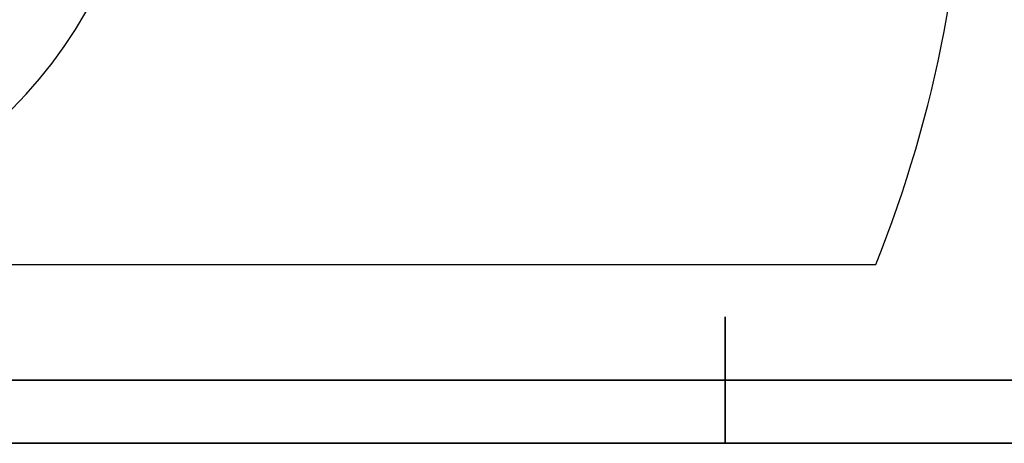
# Model space of a CAD drawing. Header units: millimetres. Extents: x 1654 to 2248, y 5204 to 5624.
# Tile 21 of 81: x 1872 to 1982, y 5204 to 5251. Entities that reach past the tile are written whole.
import ezdxf

# ---------------------------------------------------------------- set-up
doc = ezdxf.new("R2010")
doc.units = ezdxf.units.MM
doc.header["$PDSIZE"] = -1
doc.layers.add('5', color=7, linetype='Continuous', lineweight=35)
doc.layers.add('运动空间03轨迹注释', color=6, linetype='Continuous')
doc.layers.add('运动空间16俯视轨迹', color=2, linetype='Continuous')
doc.styles.add('SLDTEXTSTYLE0', font='TXT', dxfattribs={"width": 0.7})
doc.dimstyles.new('SLDDIMSTYLE0', dxfattribs={"dimtxt": 3.5, "dimasz": 4.08, "dimexe": 0, "dimexo": 0.0625, "dimgap": 0.875, "dimtad": 0, "dimtih": 1, "dimtoh": 1, "dimdec": 4, "dimlfac": 10, "dimzin": 12, "dimdsep": 46, "dimtxsty": 'SLDTEXTSTYLE0', "dimsah": 1, "dimcen": 0.09, "dimazin": 3, "dimtfac": 1, "dimtdec": 3, "dimtofl": 0, "dimtmove": 0, "dimatfit": 3, "dimfxl": 1, "dimfrac": 2, "dimtolj": 1, "dimtzin": 12, "dimarcsym": 0})

# ---------------------------------------------------------------- blocks, each defined once
blk = doc.blocks.new('*D153')
at = {"layer": 'Defpoints', "color": 0}
for p in [(1820.53, 5276.69), (1835.78, 5276.69), (1851.03, 5276.69), (1793.8, 5269.29), (1859.2, 5241.07)]:
    blk.add_point(p, dxfattribs=at)
at = {"layer": '运动空间03轨迹注释', "color": 0, "lineweight": -2}
blk.add_line((1851.09, 5276.69), (1878.41, 5276.69), dxfattribs=at)
for start, end in [(280.9006, 354.5139), (195.4861, 269.1523)]:
    blk.add_arc((1835.78, 5276.69), 42.63, start, end, dxfattribs=at)
at = {"layer": '运动空间03轨迹注释', "color": 0}
for points in [[(1878.89, 5272.58), (1877.53, 5272.64), (1878.41, 5276.69)], [(1795.36, 5265.46), (1794.04, 5265.16), (1793.8, 5269.29)]]:
    blk.add_solid(points, dxfattribs=at)
at = {"layer": '运动空间03轨迹注释', "color": 0, "insert": (1836.02, 5235.97), "char_height": 3.5, "attachment_point": 1, "style": 'SLDTEXTSTYLE0'}
blk.add_mtext('\\A1;170%%d', dxfattribs=at)

msp = doc.modelspace()

# ---------------------------------------------------------------- linework, layer by layer
at = {"layer": '5', "color": 7}
for p, q in [((1950.740612, 5210.973565), (1950.740612, 5218.044272)), ((1950.740612, 5203.902858), (1950.740612, 5210.973565))]:
    msp.add_line(p, q, dxfattribs=at)
at = {"layer": '5'}
for p, q in [((2240.639601, 5210.973565), (1653.770915, 5210.973565)), ((1653.770915, 5203.902858), (2247.710309, 5203.902858))]:
    msp.add_line(p, q, dxfattribs=at)
at = {"layer": '运动空间16俯视轨迹'}
msp.add_line((1703.995265, 5223.887379), (1967.565802, 5223.887379), dxfattribs=at)
at = {"layer": '运动空间16俯视轨迹', "lineweight": 25}
for radius, start, end in [(141.969, 338.16640532, 21.83359468), (50.019232, 190, 170)]:
    msp.add_arc((1835.780534, 5276.687379), radius, start, end, dxfattribs=at)

# ---------------------------------------------------------------- dimensions: what is measured, and where the dimension line sits
at = {"layer": '运动空间03轨迹注释'}
dim = msp.add_angular_dim_2l(base=(1859.204607, 5241.072806), line1=((1835.780534, 5276.687379), (1793.800858, 5269.285229)), line2=((1820.530534, 5276.687379), (1851.030534, 5276.687379)), dimstyle='SLDDIMSTYLE0', dxfattribs=at)
dim.commit()
dim.dimension.update_dxf_attribs({"geometry": '*D153', "text_midpoint": (1839.495746, 5234.222308)})

doc.saveas('drawing.dxf')
